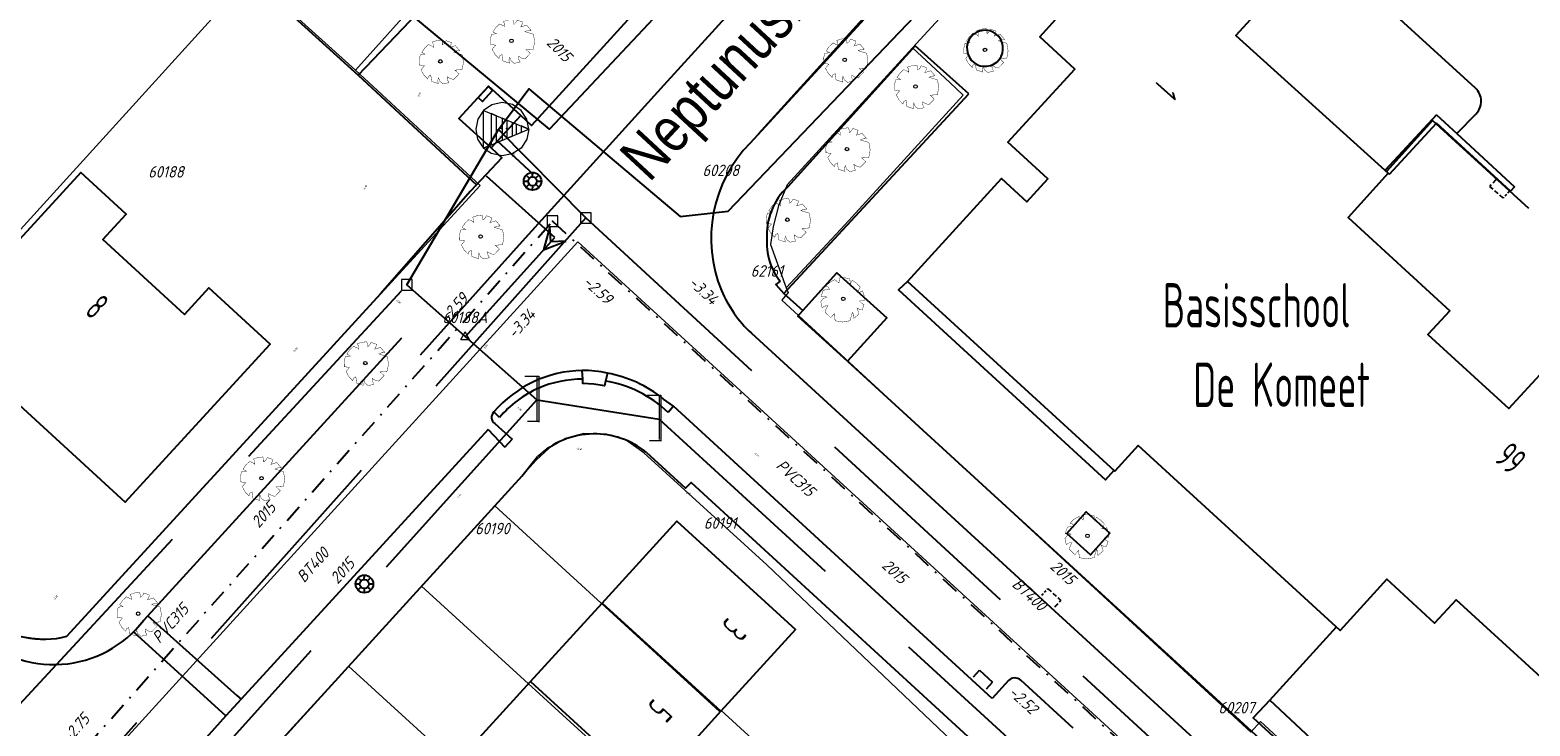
# Model space of a CAD drawing. Header units: metres. Extents: x 111546 to 149831, y 498798 to 507863.
# Tile 157 of 256: x 111765 to 111850, y 501545 to 501584. Entities that reach past the tile are written whole.
import ezdxf
from ezdxf.enums import TextEntityAlignment as Align

# ---------------------------------------------------------------- set-up
doc = ezdxf.new("R2010")
doc.units = ezdxf.units.M
doc.linetypes.add('DASHDOT', pattern=[25.4, 12.7, -6.35, 0, -6.35])
doc.linetypes.add('DASHED', pattern=[19.05, 12.7, -6.35])
for name, color, linetype in [('0-bs-polderpijl', 3, 'Continuous'), ('2-bs-Put BBB', 7, 'Continuous'), ('2-bs-Put Hemelwater overstort', 253, 'Continuous'), ('2-bs-Put inspectie', 252, 'Continuous'), ('2-bs-Put inspectie nummer', 252, 'Continuous'), ('2-bs-Put Koppelstuk', 1, 'Continuous'), ('2-bs-Put Koppelstuk  nummer', 253, 'Continuous'), ('2-bs-Streng persleiding', 252, 'RI-PERS'), ('2-bs-Streng regenwater', 252, 'DASHDOT'), ('2-bs-Streng regenwater  aanlegjaar', 252, 'Continuous'), ('2-bs-Streng regenwater  bobtot', 252, 'Continuous'), ('2-bs-Streng regenwater diameter', 252, 'Continuous'), ('2-bs-Streng verb vwa', 252, 'DASHED'), ('2-bs-Streng verb vwa aanlegjaar', 252, 'Continuous'), ('2-bs-Streng verb vwa diameter', 252, 'Continuous'), ('2-bs-Streng volgeschuimd', 7, 'DASHED'), ('2-bs-Streng volgeschuimd bob', 3, 'Continuous'), ('3-bs-trottoirkolk', 252, 'Continuous'), ('3-vw-HV-304010-Opbreken tegels-opp', 150, 'AI-KADASTRAAL'), ('B01_HOOFDGEBOUW', 1, 'Continuous'), ('B03_OVEROPSTAL', 1, 'Continuous'), ('B07_TUSSENMUUR', 1, 'Continuous'), ('Default', 10, 'Continuous'), ('Q19_OVLIJNVOBJ', 252, 'Continuous'), ('Q21_LICHTMAST', 252, 'Continuous'), ('Q26_BOOM', 252, 'Continuous'), ('T01_MUUR', 252, 'Continuous'), ('T02_RASTER', 252, 'Continuous'), ('V01_KNTGESLVERH', 252, 'Continuous'), ('V02_KNTOPENVERH', 252, 'Continuous'), ('V03_KNTTEGELPAD', 252, 'Continuous'), ('W01_KANTSLOOT', 252, 'Continuous'), ('Z02_HUISNUMMER', 7, 'Continuous'), ('Z06_STRAATNAAM', 7, 'Continuous'), ('Z19_OVERIGETEKST', 7, 'Continuous')]:
    doc.layers.add(name, color=color, linetype=linetype)
doc.layers.add('0-kadastrale percelen', color=253, linetype='AI-KADASTRAAL', lineweight=9)
doc.styles.get("Standard").update_dxf_attribs({"font": 'isocp-ie.shx'})
doc.styles.add('Zaanstad', font='ARIALN.TTF')
doc.linetypes.add('AI-KADASTRAAL', pattern='A,5.5,-2,["K",Standard,S=1.8,R=0,X=0,Y=-0.9],-2,5.5,-2,[5,NLCS.SHX,S=0.75,R=0,X=0,Y=0],-2', length=19)
doc.linetypes.add('RI-PERS', pattern='A,7,-2,["P",Standard,S=1.8,R=0,X=-0.5,Y=-0.9],-2,7,-2,[102,NLCS.SHX,S=1,R=180,X=0,Y=0],-2', length=22)
pattern_1 = [(294.51638, (112010.33835, 501946.37295), (-0.2375469, -0.6359021), [0.4, -0.56]), (294.51638, (112010.27896, 501946.21397), (-0.2375469, -0.6359021), [0.16, -0.8]), (294.51638, (112010.49732, 501946.31356), (-0.2375469, -0.6359021), [0.16, -0.8])]

# ---------------------------------------------------------------- blocks, each defined once
blk = doc.blocks.new('Q26')
at = {"linetype": 'Continuous', "lineweight": 20, "const_width": 0.0225}
blk.add_lwpolyline([(0.757, 0.516), (1.237, 0.371), (1.308, -0.046), (1.235, -0.463), (0.83, -0.494), (1.061, -0.711), (0.757, -1.022), (0.565, -0.971), (0.395, -0.867), (0.404, -1.032), (0.49, -1.198), (0.163, -1.271), (-0.015, -1.136), (-0.097, -0.929), (-0.141, -1.084), (-0.112, -1.255), (-0.489, -1.131), (-0.532, -0.774), (-0.668, -0.854), (-0.707, -0.996), (-0.927, -0.766), (-1.083, -0.479), (-0.894, -0.246), (-1.181, -0.203), (-1.187, 0.104), (-1.122, 0.367), (-0.847, 0.398), (-1.04, 0.503), (-0.879, 0.749), (-0.663, 0.95), (-0.402, 0.826), (-0.388, 0.795), (-0.382, 0.942), (-0.452, 1.088), (-0.194, 1.172), (0.076, 1.199), (0.118, 1.07), (0.119, 0.935), (0.148, 0.935), (0.252, 1.031), (0.325, 1.167), (0.626, 1.059), (0.6, 0.925), (0.525, 0.78), (0.856, 0.885), (1.105, 0.593), (0.924, 0.584)], close=True, dxfattribs=at)
at = {"linetype": 'Continuous', "lineweight": 20}
blk.add_circle((0.001, -0.001), 0.0983, dxfattribs=at)
blk = doc.blocks.new('Q21')
at = {"color": 0, "linetype": 'ByBlock', "lineweight": -2}
for p, q in [((-0.181, 0.172), (-0.363, 0.343)), ((-0.003, 0.25), (0.001, 0.5)), ((0.173, 0.18), (0.351, 0.353)), ((0.25, 0.008), (0.5, 0.015)), ((-0.25, -0.008), (-0.5, -0.015)), ((-0.186, -0.167), (-0.365, -0.341)), ((-0.01, -0.25), (-0.014, -0.5)), ((0.183, -0.171), (0.357, -0.336))]:
    blk.add_line(p, q, dxfattribs=at)
for radius in [0.498, 0.25]:
    blk.add_circle((0, 0), radius, dxfattribs=at)
blk = doc.blocks.new('PUTVNB')
at = {"linetype": 'Continuous', "lineweight": 13}
blk.add_line((-0.01, -0.5), (0, -0.5), dxfattribs=at)
at = {"linetype": 'Continuous', "lineweight": 13, "ltscale": 0.04, "flags": 128}
blk.add_lwpolyline([(-0.5, 0.5), (-0.5, -0.5), (0.5, -0.5), (0.5, 0.5), (-0.5, 0.5)], dxfattribs=at)
at = {"linetype": 'Continuous', "lineweight": 13}
blk.add_point((0, 0), dxfattribs=at)
blk = doc.blocks.new('PUTRPB_1')
at = {"layer": '2-bs-Put BBB', "linetype": 'Continuous', "lineweight": 13, "flags": 128}
blk.add_lwpolyline([(1.593, 0.011), (1.155, 0.194), (1.155, -0.172), (0.897, -0.277), (0.897, 0.299), (0.657, 0.398), (0.657, -0.376), (0.369, -0.496), (0.369, 0.518), (0.081, 0.638), (0.081, 0.011), (0.081, -0.616), (-0.231, -0.745), (-0.231, 0.767), (-0.525, 0.89), (-0.525, -0.868), (-0.969, -1.051), (-0.969, 1.073), (1.593, 0.011), (1.479, 0.581), (1.155, 1.073), (0.663, 1.397), (0.087, 1.517), (-0.489, 1.391), (-0.969, 1.073), (-1.293, 0.581), (-1.407, 0.011), (-1.299, -0.541), (-0.969, -1.051), (1.593, 0.011), (1.485, -0.553), (1.155, -1.051), (0.657, -1.381), (0.081, -1.483), (-0.525, -1.357), (-0.969, -1.051), (-0.969, 1.073)], dxfattribs=at)
blk = doc.blocks.new('RIGGEM')
at = {"layer": '2-bs-Put BBB', "linetype": 'Continuous', "lineweight": 13}
for p in [(0.153, 0.056), (0.443, 0.056)]:
    blk.add_point(p, dxfattribs=at)
blk.add_blockref('PUTRPB_1', (0.114, 0), dxfattribs=at)
blk = doc.blocks.new('DICH')
at = {"layer": '2-bs-Put Koppelstuk', "linetype": 'Continuous', "lineweight": 0}
for p, q in [((-0.688, 1.349), (0.098, 1.349)), ((0, 1.283), (0, -1.151)), ((0.098, 1.349), (0.098, -1.25)), ((0.098, -1.222), (-0.533, -1.222))]:
    blk.add_line(p, q, dxfattribs=at)
blk = doc.blocks.new('KOPP_1')
at = {"layer": '2-bs-Put Koppelstuk', "linetype": 'Continuous', "lineweight": 13}
for p, q in [((-0.516, 0.028), (-0.267, 0.459)), ((-0.516, 0.028), (-0.018, 0.028)), ((-0.018, 0.028), (-0.267, 0.459))]:
    blk.add_line(p, q, dxfattribs=at)
blk = doc.blocks.new('KOPP')
at = {"layer": '2-bs-Put Koppelstuk', "linetype": 'Continuous', "lineweight": 13}
blk.add_blockref('KOPP_1', (0.268, -0.183), dxfattribs=at)
blk = doc.blocks.new('KOLK_L')
at = {"linetype": 'Continuous'}
for p, q in [((-0.487, 0.108), (-0.378, 0.596)), ((-0.378, 0.596), (0.596, 0.378)), ((0.486, -0.108), (0.596, 0.378))]:
    blk.add_line(p, q, dxfattribs=at)
blk = doc.blocks.new('KOLK_R')
at = {"color": 0, "linetype": 'DASHED', "ltscale": 0.02}
for points in [[(-0.486, 0.11), (-0.598, -0.376)], [(0.376, -0.598), (-0.598, -0.376)]]:
    blk.add_lwpolyline(points, dxfattribs=at)
at = {"color": 0, "linetype": 'DASHED', "ltscale": 0.01}
blk.add_lwpolyline([(0.486, -0.11), (0.376, -0.598)], dxfattribs=at)

msp = doc.modelspace()

# ---------------------------------------------------------------- hatches: boundary and pattern name
at = {"layer": '3-vw-HV-304010-Opbreken tegels-opp', "ltscale": 0.01}
h = msp.add_hatch(dxfattribs=at)
h.set_pattern_fill('GOST_GLASS', color=256, scale=0.08)
h.set_pattern_definition(pattern_1)
h.paths.add_polyline_path([(111800.9528, 501573.6967), (111814.0537, 501587.8295), (111810.5401, 501591.0866), (111797.4391, 501576.9538)], flags=9)
h = msp.add_hatch(dxfattribs=at)
h.set_pattern_fill('GOST_GLASS', color=256, scale=0.08)
h.set_pattern_definition(pattern_1)
h.paths.add_polyline_path([(111829.0703, 501581.5089), (111828.4879, 501580.8565), (111829.9985, 501579.508), (111830.5809, 501580.1604)], flags=9)
h = msp.add_hatch(dxfattribs=at)
h.set_pattern_fill('GOST_GLASS', color=256, scale=0.08)
h.set_pattern_definition(pattern_1)
h.paths.add_polyline_path([(111828.7285, 501566.641), (111841.0534, 501566.641), (111841.0534, 501570.1519), (111828.7285, 501570.1519)], flags=9)
h = msp.add_hatch(dxfattribs=at)
h.set_pattern_fill('GOST_GLASS', color=256, scale=0.08)
h.set_pattern_definition(pattern_1)
h.paths.add_polyline_path([(111768.2062, 501567.9493), (111768.9981, 501567.2239), (111770.3659, 501568.7171), (111769.574, 501569.4426)], flags=9)
h = msp.add_hatch(dxfattribs=at)
h.set_pattern_fill('GOST_GLASS', color=256, scale=0.08)
h.set_pattern_definition(pattern_1)
h.paths.add_polyline_path([(111830.6888, 501562.0419), (111841.9425, 501562.0419), (111841.9425, 501565.8441), (111830.6888, 501565.8441)], flags=9)
h = msp.add_hatch(dxfattribs=at)
h.set_pattern_fill('GOST_GLASS', color=256, scale=0.08)
h.set_pattern_definition(pattern_1)
h.paths.add_polyline_path([(111847.5557, 501559.5934), (111848.972, 501558.2938), (111850.4164, 501559.868), (111849.0001, 501561.1676)], flags=9)
h = msp.add_hatch(dxfattribs=at)
h.set_pattern_fill('GOST_GLASS', color=256, scale=0.08)
h.set_pattern_definition(pattern_1)
h.paths.add_polyline_path([(111804.7278, 501551.2415), (111803.9553, 501550.3946), (111805.5204, 501548.9672), (111806.2928, 501549.8142)], flags=9)
h = msp.add_hatch(dxfattribs=at)
h.set_pattern_fill('GOST_GLASS', color=256, scale=0.08)
h.set_pattern_definition(pattern_1)
h.paths.add_polyline_path([(111800.5608, 501546.6785), (111799.7883, 501545.8316), (111801.3534, 501544.4042), (111802.1258, 501545.2512)], flags=9)

# ---------------------------------------------------------------- linework, layer by layer
at = {"layer": '0-bs-polderpijl', "color": 52, "linetype": 'Continuous'}
msp.add_lwpolyline([(111850.014, 501637.163), (111794.783, 501578.349), (111625.599, 501718.444), (111596.016, 501736.849), (111566.07, 501771.573), (111560.835, 501792.354)], dxfattribs=at)
at = {"layer": '0-kadastrale percelen', "ltscale": 0.25}
for p, q in [((111753.206, 501559.755), (111777.941, 501586.996)), ((111777.941, 501586.996), (111783.848, 501581.687)), ((111807.232, 501571.855), (111808.13, 501569.41)), ((111791.688, 501557.111), (111787.565, 501552.588)), ((111787.565, 501552.588), (111783.453, 501548.076)), ((111783.453, 501548.076), (111779.339, 501543.562))]:
    msp.add_line(p, q, dxfattribs=at)
for points in [[(111783.848, 501581.687), (111814.856, 501616.251), (111804.345, 501628.78), (111800.079, 501628.112)], [(111827.276, 501595.236), (111822.378, 501590.724), (111815.249, 501582.942)], [(111815.249, 501582.942), (111808.176, 501575.221), (111807.69, 501574.027), (111807.394, 501572.869), (111807.232, 501571.855)], [(111808.13, 501569.41), (111811.442, 501572.972), (111818.096, 501580.261), (111817.357, 501580.974), (111815.249, 501582.942)], [(111753.206, 501559.755), (111763.027, 501550.714), (111763.568, 501550.333), (111764.229, 501550.003), (111764.862, 501549.782), (111765.578, 501549.672), (111766.211, 501549.617), (111766.872, 501549.617), (111767.575, 501549.761), (111790.877, 501575.169), (111783.848, 501581.687)], [(111744.9519, 501515.5025), (111796.385, 501571.993), (111876.737, 501498.398)], [(111808.13, 501569.41), (111808.225, 501569.151), (111807.871, 501568.714), (111834.318, 501544.357)], [(111816.527, 501536.572), (111820.553, 501540.91), (111807.034, 501553.788), (111800.105, 501560.099), (111799.118, 501560.801), (111797.99, 501561.159), (111796.71, 501561.196), (111795.676, 501560.914), (111794.773, 501560.387), (111794.032, 501559.682), (111791.688, 501557.111)], [(111811.063, 501539.531), (111804.437, 501545.6), (111804.37, 501545.526), (111791.688, 501557.111)], [(111787.565, 501552.588), (111800.244, 501541.008), (111800.311, 501541.082), (111811.355, 501530.924)], [(111802.977, 501530.631), (111796.193, 501536.573), (111796.126, 501536.499), (111783.453, 501548.076)], [(111834.318, 501544.357), (111834.867, 501544.955), (111845.315, 501535.322), (111855.372, 501526.013)]]:
    msp.add_lwpolyline(points, dxfattribs=at)
at = {"layer": '2-bs-Streng persleiding', "ltscale": 0.2, "flags": 128}
msp.add_lwpolyline([(111791.91, 501578.337), (111793.619, 501580.618), (111802.148, 501573.432), (111804.842, 501573.731), (111825.042, 501594.842), (111850.33, 501612.658), (111872.59, 501636.572), (111873.637, 501639.117), (111899.895, 501667.194)], dxfattribs=at)
at = {"layer": '2-bs-Streng regenwater', "ltscale": 0.08, "flags": 128}
for points in [[(111764.4236, 501538.7529), (111794.9472, 501573.16)], [(111794.9472, 501573.16), (111827.5291, 501543.3159)]]:
    msp.add_lwpolyline(points, dxfattribs=at)
at = {"layer": '2-bs-Streng verb vwa', "flags": 128}
for points in [[(111796.8244, 501573.3439), (111791.91, 501578.337)], [(111796.8244, 501573.3439), (111766.9471, 501539.7856)], [(111796.8244, 501573.3439), (111852.7242, 501521.8715)]]:
    msp.add_lwpolyline(points, dxfattribs=at)
at = {"layer": '2-bs-Streng volgeschuimd', "flags": 128}
for points in [[(111786.743, 501569.569), (111791.91, 501578.337)], [(111790.027, 501566.652), (111795.0715, 501572.2419), (111790.3837, 501576.4589), (111791.91, 501578.337)], [(111764.909, 501545.908), (111786.743, 501569.569)], [(111786.743, 501569.569), (111794.074, 501563.083)], [(111794.074, 501563.083), (111773.831, 501540.624)], [(111794.074, 501563.083), (111800.953, 501562.011)], [(111800.953, 501562.011), (111830.342, 501535.142)]]:
    msp.add_lwpolyline(points, dxfattribs=at)
at = {"layer": '2-bs-Streng volgeschuimd'}
msp.add_lwpolyline([(111795.7083, 501572.0397), (111794.8494, 501571.9957), (111794.8053, 501572.8546), (111794.4419, 501571.5442)], close=True, dxfattribs=at)
at = {"layer": 'B01_HOOFDGEBOUW'}
for p, q in [((111793.708, 501547.209), (111797.748, 501551.636)), ((111789.668, 501542.781), (111793.708, 501547.209)), ((111804.44, 501545.53), (111800.4, 501541.102))]:
    msp.add_line(p, q, dxfattribs=at)
for points in [[(111852.406, 501545.851), (111845.897, 501551.819), (111844.677, 501550.495), (111841.984, 501552.976), (111839.355, 501550.094), (111827.959, 501560.515), (111826.652, 501559.074), (111814.961, 501569.771), (111820.261, 501575.564), (111821.693, 501574.254), (111822.873, 501575.544), (111820.617, 501577.619), (111824.403, 501581.734), (111822.418, 501583.554), (111825.084, 501586.529), (111830.309, 501592.247), (111836.314, 501586.755), (111833.466, 501583.641), (111842.064, 501575.878), (111839.803, 501573.374), (111845.533, 501568.112), (111844.304, 501566.773), (111848.854, 501562.595), (111852.813, 501566.889)], [(111852.406, 501545.851), (111845.897, 501551.819), (111844.677, 501550.495), (111841.984, 501552.976), (111839.355, 501550.094), (111827.959, 501560.515), (111826.652, 501559.074), (111814.961, 501569.771), (111820.261, 501575.564), (111821.693, 501574.254), (111822.873, 501575.544), (111820.617, 501577.619), (111824.403, 501581.734), (111822.418, 501583.554), (111825.084, 501586.529), (111830.309, 501592.247), (111836.314, 501586.755), (111833.466, 501583.641), (111842.064, 501575.878), (111839.803, 501573.374), (111845.533, 501568.112), (111844.304, 501566.773), (111848.854, 501562.595), (111852.813, 501566.889)], [(111797.748, 501551.636), (111801.957, 501556.249), (111808.649, 501550.142), (111804.44, 501545.53)]]:
    msp.add_lwpolyline(points, dxfattribs=at)
msp.add_lwpolyline([(111762.229, 501569.233), (111764.545, 501567.11), (111762.552, 501564.936), (111770.866, 501557.314), (111779.033, 501566.222), (111775.567, 501569.4), (111774.196, 501567.905), (111769.596, 501572.122), (111770.916, 501573.561), (111768.352, 501575.912)], close=True, dxfattribs=at)
at = {"layer": 'B03_OVEROPSTAL'}
msp.add_lwpolyline([(111791.568, 501580.537), (111791.331, 501580.752), (111790.767, 501580.132), (111791.003, 501579.916)], close=True, dxfattribs=at)
at = {"layer": 'B07_TUSSENMUUR'}
for p, q in [((111797.748, 501551.636), (111804.44, 501545.53)), ((111793.708, 501547.209), (111800.4, 501541.102))]:
    msp.add_line(p, q, dxfattribs=at)
at = {"layer": 'Q19_OVLIJNVOBJ'}
for p, q in [((111772.1402, 501550.9215), (111777.1492, 501546.4301)), ((111772.1402, 501550.9215), (111777.1492, 501546.4301)), ((111771.324, 501550.006), (111776.5319, 501545.2681)), ((111771.324, 501550.006), (111776.5319, 501545.2681)), ((111777.1492, 501546.4301), (111777.3879, 501546.2161)), ((111777.1492, 501546.4301), (111777.3879, 501546.2161))]:
    msp.add_line(p, q, dxfattribs=at)
at = {"layer": 'T01_MUUR'}
for q in [(111844.779, 501578.694), (111842.064, 501575.878)]:
    msp.add_line((111842.139, 501575.809), q, dxfattribs=at)
msp.add_lwpolyline([(111845.923, 501578.11), (111849.182, 501575.104), (111848.957, 501574.86), (111844.779, 501578.694)], dxfattribs=at)
at = {"layer": 'T02_RASTER', "ltscale": 0.25}
for p, q in [((111783.986, 501581.392), (111790.66, 501575.216)), ((111844.561, 501578.849), (111841.962, 501575.97)), ((111849.99, 501573.882), (111844.561, 501578.849))]:
    msp.add_line(p, q, dxfattribs=at)
at = {"layer": 'V01_KNTGESLVERH'}
msp.add_lwpolyline([(111793.157, 501579.124), (111791.34, 501580.778), (111789.672, 501578.952), (111791.488, 501577.298)], close=True, dxfattribs=at)
at = {"layer": 'V02_KNTOPENVERH'}
for p, q in [((111772.1402, 501550.9215), (111786.453, 501566.589)), ((111772.1402, 501550.9215), (111786.453, 501566.589)), ((111796.653, 501564.256), (111796.618, 501564.748)), ((111796.653, 501564.256), (111796.618, 501564.748)), ((111798.045, 501564.592), (111797.934, 501564.145)), ((111798.045, 501564.592), (111797.934, 501564.145)), ((111801.772, 501562.74), (111801.213, 501563.137)), ((111801.772, 501562.74), (111801.213, 501563.137)), ((111791.966, 501562.097), (111791.645, 501562.408)), ((111791.966, 501562.097), (111791.645, 501562.408)), ((111801.772, 501562.74), (111801.465, 501562.38)), ((111801.772, 501562.74), (111801.465, 501562.38)), ((111819.735, 501546.261), (111801.772, 501562.74)), ((111819.735, 501546.261), (111801.772, 501562.74)), ((111791.326, 501561.418), (111777.3879, 501546.2161)), ((111791.326, 501561.418), (111777.3879, 501546.2161)), ((111791.326, 501561.418), (111792.26, 501560.422)), ((111791.326, 501561.418), (111792.26, 501560.422)), ((111791.701, 501561.761), (111792.666, 501560.868)), ((111791.701, 501561.761), (111792.666, 501560.868)), ((111792.666, 501560.868), (111792.26, 501560.422)), ((111792.666, 501560.868), (111792.26, 501560.422)), ((111771.905, 501550.664), (111772.1402, 501550.9215)), ((111771.905, 501550.664), (111772.1402, 501550.9215)), ((111820.658, 501547.266), (111819.735, 501546.261)), ((111820.658, 501547.266), (111819.735, 501546.261)), ((111824.294, 501544.586), (111821.353, 501547.286)), ((111824.294, 501544.586), (111821.353, 501547.286)), ((111777.3879, 501546.2161), (111776.5319, 501545.2681)), ((111777.3879, 501546.2161), (111776.5319, 501545.2681)), ((111776.5319, 501545.2681), (111770.797, 501538.917)), ((111776.5319, 501545.2681), (111770.797, 501538.917))]:
    msp.add_line(p, q, dxfattribs=at)
for points in [[(111787.5074, 501565.6285), (111793.2544, 501572.0325), (111801.2384, 501580.8515), (111824.2064, 501606.0665), (111830.4214, 501612.9125), (111834.6524, 501617.5035), (111835.6236, 501618.58)], [(111839.8696, 501614.7146), (111817.386, 501590.048), (111806.544, 501578.074)], [(111806.087, 501577.568), (111806.981, 501578.513), (111814.68, 501586.912)], [(111806.16, 501566.85), (111836.272, 501539.266), (111854.87, 501522.24)], [(111806.16, 501566.85), (111836.272, 501539.266), (111854.87, 501522.24)], [(111797.934, 501564.145), (111797.873, 501563.89), (111797.269, 501563.972), (111796.659, 501564.016), (111796.653, 501564.256)], [(111797.934, 501564.145), (111797.873, 501563.89), (111797.269, 501563.972), (111796.659, 501564.016), (111796.653, 501564.256)]]:
    msp.add_lwpolyline(points, dxfattribs=at)
for centre, radius, start, end in [((111811.5695, 501572.1864), 7.6824, 135.532216, 202.463286), ((111811.5695, 501572.1864), 7.6824, 135.532216, 202.463286), ((111811.022, 501572.08), 7.1367, 203.353756, 214.986298), ((111811.022, 501572.08), 7.1367, 203.353756, 214.986298), ((111811.0391, 501572.0684), 7.1441, 214.831352, 226.924543), ((111811.0391, 501572.0684), 7.1441, 214.831352, 226.924543), ((111796.7414, 501558.0314), 6.7178, 91.052649, 139.345164), ((111796.7414, 501558.0314), 6.7178, 91.052649, 139.345164), ((111796.6586, 501558.5151), 6.233, 77.148737, 90.373642), ((111796.6586, 501558.5151), 6.233, 77.148737, 90.373642), ((111796.8023, 501557.73), 6.9736, 65.564939, 79.734963), ((111796.8023, 501557.73), 6.9736, 65.564939, 79.734963), ((111796.578, 501558.242), 6.011, 113.865865, 140.109059), ((111796.578, 501558.242), 6.011, 113.865865, 140.109059), ((111796.5852, 501558.2481), 6.0083, 89.353107, 113.95156), ((111796.5852, 501558.2481), 6.0083, 89.353107, 113.95156), ((111796.8896, 501557.6564), 6.5722, 63.636902, 80.856008), ((111796.8896, 501557.6564), 6.5722, 63.636902, 80.856008), ((111796.8145, 501557.7187), 6.9788, 50.930986, 65.69493), ((111796.8145, 501557.7187), 6.9788, 50.930986, 65.69493), ((111796.9002, 501557.6483), 6.5747, 46.028545, 63.751048), ((111796.9002, 501557.6483), 6.5747, 46.028545, 63.751048), ((111791.922, 501562.1061), 0.4097, 132.530187, 237.363444), ((111791.922, 501562.1061), 0.4097, 132.530187, 237.363444), ((111766.8365, 501554.5531), 6.3887, 225.505075, 322.50064), ((111821.0134, 501546.9107), 0.5025, 91.638221, 135.002177), ((111821.0134, 501546.9107), 0.5025, 91.638221, 135.002177), ((111821.0186, 501546.9107), 0.5027, 48.298618, 92.229804), ((111821.0186, 501546.9107), 0.5027, 48.298618, 92.229804)]:
    msp.add_arc(centre, radius, start, end, dxfattribs=at)
at = {"layer": 'V03_KNTTEGELPAD'}
for p, q in [((111815.391, 501583.043), (111808.206, 501575.108)), ((111818.4239, 501580.3424), (111815.391, 501583.043)), ((111818.4239, 501580.3424), (111815.391, 501583.043)), ((111807.983, 501569.085), (111818.4239, 501580.3424)), ((111807.983, 501569.085), (111818.4239, 501580.3424)), ((111844.778, 501579.166), (111841.89, 501576.035)), ((111807.983, 501569.085), (111809.0529, 501568.1195)), ((111807.983, 501569.085), (111809.0529, 501568.1195)), ((111811.579, 501565.271), (111837.9601, 501541.11)), ((111811.579, 501565.271), (111837.9601, 501541.11)), ((111793.216, 501558.7868), (111794.11, 501559.888)), ((111793.216, 501558.7868), (111794.11, 501559.888)), ((111767.575, 501549.762), (111775.663, 501558.591)), ((111793.216, 501558.7868), (111775.224, 501539.048)), ((111793.216, 501558.7868), (111775.224, 501539.048)), ((111835.379, 501546.166), (111839.1458, 501550.2853)), ((111835.379, 501546.166), (111839.1458, 501550.2853))]:
    msp.add_line(p, q, dxfattribs=at)
for points in [[(111834.895, 501623.717), (111793.764, 501578.562), (111793.157, 501579.124)], [(111846.981, 501580.659), (111841.034, 501586.11), (111842.987, 501588.324), (111836.849, 501593.915)], [(111844.778, 501579.166), (111845.923, 501578.11), (111847.018, 501579.224)], [(111791.488, 501577.298), (111792.088, 501576.733), (111790.322, 501574.857), (111785.26, 501569.068), (111775.663, 501558.591)], [(111793.8818, 501575.7955), (111791.8322, 501577.6931)], [(111807.792, 501569.775), (111807.536, 501569.601), (111807.983, 501569.085)], [(111807.792, 501569.775), (111807.536, 501569.601), (111807.983, 501569.085)], [(111809.0529, 501568.1195), (111810.9809, 501570.2559), (111813.7899, 501567.7209), (111811.579, 501565.271)], [(111809.0529, 501568.1195), (111810.9809, 501570.2559), (111813.7899, 501567.7209), (111811.579, 501565.271)], [(111814.961, 501569.771), (111814.454, 501569.285), (111826.132, 501558.583), (111826.6032, 501559.1187)], [(111814.961, 501569.771), (111814.454, 501569.285), (111826.132, 501558.583), (111826.6032, 501559.1187)], [(111811.579, 501565.271), (111808.77, 501567.806), (111809.0529, 501568.1195)], [(111811.579, 501565.271), (111808.77, 501567.806), (111809.0529, 501568.1195)], [(111800.224, 501560.14), (111802.45, 501558.105), (111802.766, 501558.427), (111821.112, 501541.584)], [(111800.224, 501560.14), (111802.45, 501558.105), (111802.766, 501558.427), (111821.112, 501541.584)], [(111855.0195, 501527.7871), (111835.379, 501546.166), (111834.451, 501545.161), (111855.339, 501526.019)], [(111855.0195, 501527.7871), (111835.379, 501546.166), (111834.451, 501545.161), (111855.339, 501526.019)]]:
    msp.add_lwpolyline(points, dxfattribs=at)
msp.add_lwpolyline([(111826.374, 501555.579), (111825.279, 501554.356), (111823.938, 501555.5567), (111825.033, 501556.7797)], close=True, dxfattribs=at)
msp.add_lwpolyline([(111826.374, 501555.579), (111825.279, 501554.356), (111823.938, 501555.5567), (111825.033, 501556.7797)], close=True, dxfattribs=at)
for centre, radius, start, end in [((111819.329, 501582.91), 1.0181, 40.338808, 220.338808), ((111819.329, 501582.91), 1.0181, 220.338808, 40.338808), ((111846.3069, 501579.9207), 0.9955, 315.587779, 47.61231), ((111810.8526, 501572.3388), 3.8305, 133.703375, 183.184943), ((111810.8526, 501572.3388), 3.8305, 133.703375, 183.184943), ((111810.4352, 501571.9371), 3.4124, 176.826949, 201.490236), ((111810.4352, 501571.9371), 3.4124, 176.826949, 201.490236), ((111810.4208, 501571.9197), 3.3927, 201.304649, 219.208242), ((111810.4208, 501571.9197), 3.3927, 201.304649, 219.208242), ((111797.3073, 501556.5509), 4.6216, 90.809323, 133.774178), ((111797.3073, 501556.5509), 4.6216, 90.809323, 133.774178), ((111797.3127, 501556.5521), 4.6204, 50.943709, 90.877221), ((111797.3127, 501556.5521), 4.6204, 50.943709, 90.877221), ((111766.2647, 501554.842), 5.2462, 231.891674, 284.463113)]:
    msp.add_arc(centre, radius, start, end, dxfattribs=at)
at = {"layer": 'W01_KANTSLOOT'}
msp.add_lwpolyline([(111752.297, 501610.123), (111783.986, 501581.392), (111808.799, 501607.33)], dxfattribs=at)

# ---------------------------------------------------------------- block references
at = {"layer": '2-bs-Put inspectie', "xscale": 0.6, "yscale": 0.6, "zscale": 0.6}
for p in [(111794.9472, 501573.16), (111796.8244, 501573.3439), (111786.743, 501569.569)]:
    msp.add_blockref('PUTVNB', p, dxfattribs=at)
at = {"layer": '3-bs-trottoirkolk'}
for name, p, rotation in [('KOLK_R', (111848.5, 501575.162), 331.2268085), ('KOLK_R', (111822.907, 501551.75), 150.465385), ('KOLK_L', (111819.044, 501547.142), 330.0892047)]:
    msp.add_blockref(name, p, dxfattribs=dict(at, rotation=rotation))
at = {"layer": 'Default'}
for name, p in [('RIGGEM', (111791.91, 501578.337)), ('KOPP', (111790.0269, 501566.6522)), ('DICH', (111794.074, 501563.083)), ('DICH', (111800.953, 501562.011))]:
    msp.add_blockref(name, p, dxfattribs=at)
at = {"layer": 'Q21_LICHTMAST'}
for p in [(111793.822, 501575.414), (111784.341, 501552.71)]:
    msp.add_blockref('Q21', p, dxfattribs=at)
at = {"layer": 'Q26_BOOM'}
for p in [(111792.633, 501583.333), (111819.325, 501582.821), (111788.62, 501582.175), (111811.422, 501582.262), (111815.413, 501580.761), (111811.548, 501577.229), (111808.184, 501573.247), (111790.897, 501572.302), (111784.395, 501565.165), (111778.545, 501558.672), (111771.591, 501551.036)]:
    msp.add_blockref('Q26', p, dxfattribs=at)
at = {"layer": 'Q26_BOOM', "rotation": 270}
for p in [(111811.342, 501568.785), (111811.342, 501568.785), (111825.107, 501555.429), (111825.107, 501555.429)]:
    msp.add_blockref('Q26', p, dxfattribs=at)

# ---------------------------------------------------------------- texts
at = {"layer": '2-bs-Put Hemelwater overstort', "oblique": 15}
for rotation, p in [(317.361206, (111802.4305, 501569.495)), (48.320983, (111792.9666, 501566.3533))]:
    msp.add_text('-3.34', height=0.65, rotation=rotation, dxfattribs=at).set_placement(p, align=Align.BOTTOM_LEFT)
at = {"layer": '2-bs-Put inspectie nummer', "oblique": 15}
for s, p in [('60208', (111803.4034, 501575.5094)), ('60188', (111772.1559, 501575.4259)), ('62161', (111806.1217, 501569.8396)), ('60207', (111832.4926, 501545.2149))]:
    msp.add_text(s, height=0.65, dxfattribs=at).set_placement(p, align=Align.BOTTOM_LEFT)
at = {"layer": '2-bs-Put Koppelstuk  nummer', "oblique": 15}
for s, p in [('60188A', (111788.7485, 501567.2171)), ('60190', (111790.5881, 501555.3157)), ('60191', (111803.481, 501555.6263))]:
    msp.add_text(s, height=0.65, dxfattribs=at).set_placement(p, align=Align.BOTTOM_LEFT)
at = {"layer": '2-bs-Streng regenwater  aanlegjaar', "oblique": 15}
for rotation, p in [(48.422704, (111778.5391, 501555.6962)), (317.511207, (111813.3297, 501553.5456))]:
    msp.add_text('2015', height=0.65, rotation=rotation, dxfattribs=at).set_placement(p, align=Align.BOTTOM_LEFT)
at = {"layer": '2-bs-Streng regenwater  bobtot', "oblique": 15}
for s, rotation, p in [('-2.59', 317.511207, (111796.488, 501569.5264)), ('-2.59', 48.422704, (111789.1879, 501567.2434)), ('-2.52', 317.511207, (111820.4768, 501546.3853)), ('-2.75', 48.422704, (111767.856, 501543.5574))]:
    msp.add_text(s, height=0.65, rotation=rotation, dxfattribs=at).set_placement(p, align=Align.BOTTOM_LEFT)
at = {"layer": '2-bs-Streng regenwater diameter', "oblique": 15}
for rotation, p in [(317.511207, (111807.3619, 501559.1681)), (48.422704, (111772.9426, 501549.1884))]:
    msp.add_text('PVC315', height=0.65, rotation=rotation, dxfattribs=at).set_placement(p, align=Align.BOTTOM_LEFT)
at = {"layer": '2-bs-Streng verb vwa aanlegjaar', "oblique": 15}
for rotation, p in [(314.544706, (111794.4339, 501583.0358)), (48.320983, (111782.9847, 501552.5356)), (317.361206, (111822.8243, 501553.4889))]:
    msp.add_text('2015', height=0.65, rotation=rotation, dxfattribs=at).set_placement(p, align=Align.BOTTOM_LEFT)
at = {"layer": '2-bs-Streng verb vwa diameter', "oblique": 15}
for rotation, p in [(48.320983, (111781.0932, 501552.6105)), (317.361206, (111820.6749, 501552.484))]:
    msp.add_text('BT400', height=0.65, rotation=rotation, dxfattribs=at).set_placement(p, align=Align.BOTTOM_LEFT)
at = {"layer": '2-bs-Streng volgeschuimd bob', "style": 'Zaanstad'}
for s, rotation, p in [('-3.20', 59.489069, (111787.4175, 501580.1054)), ('-4.43', 50.90045, (111792.6997, 501576.6994)), ('-3.45', 59.489069, (111784.3754, 501574.8957)), ('-9.99', 318.499653, (111786.1026, 501568.6669)), ('-9.99', 47.935438, (111791.1341, 501565.914)), ('-3.36', 47.299664, (111780.4089, 501565.7479)), ('-9.99', 318.499653, (111792.9093, 501562.6447)), ('-3.40', 351.142464, (111796.2907, 501560.2693)), ('-3.44', 317.564772, (111806.2909, 501560.0432)), ('-3.41', 47.970672, (111789.6253, 501557.4962)), ('-3.44', 351.142464, (111802.4125, 501557.7746)), ('-3.26', 47.299664, (111766.8881, 501551.7822))]:
    msp.add_text(s, height=0.1, rotation=rotation, dxfattribs=at).set_placement(p, align=Align.BOTTOM_LEFT)
at = {"layer": 'Z02_HUISNUMMER', "linetype": 'DASHDOT'}
for s, rotation, width, p in [('1', 228.243373, 0.665163, (111829.141, 501581.194)), ('8', 317.510723, 0.665036, (111768.522, 501568.016)), ('99', 317.462031, 0.665011, (111847.975, 501559.689)), ('3', 227.633554, 0.664817, (111804.842, 501550.862)), ('5', 227.633554, 0.664817, (111800.675, 501546.299))]:
    msp.add_text(s, height=1.5, rotation=rotation, dxfattribs=dict(at, width=width)).set_placement(p)
at = {"layer": 'Z06_STRAATNAAM', "linetype": 'DASHDOT', "style": 'Zaanstad'}
msp.add_text('Neptunuslaan', height=2.5, rotation=47.169811, dxfattribs=at).set_placement((111800.401, 501575.297))
at = {"layer": 'Z19_OVERIGETEKST', "linetype": 'DASHDOT', "width": 0.6652}
for s, p in [(' Basisschool', (111828.399, 501567.173)), ('De Komeet', (111831.073, 501562.693))]:
    msp.add_text(s, height=2.5, dxfattribs=at).set_placement(p)

doc.saveas('drawing.dxf')
